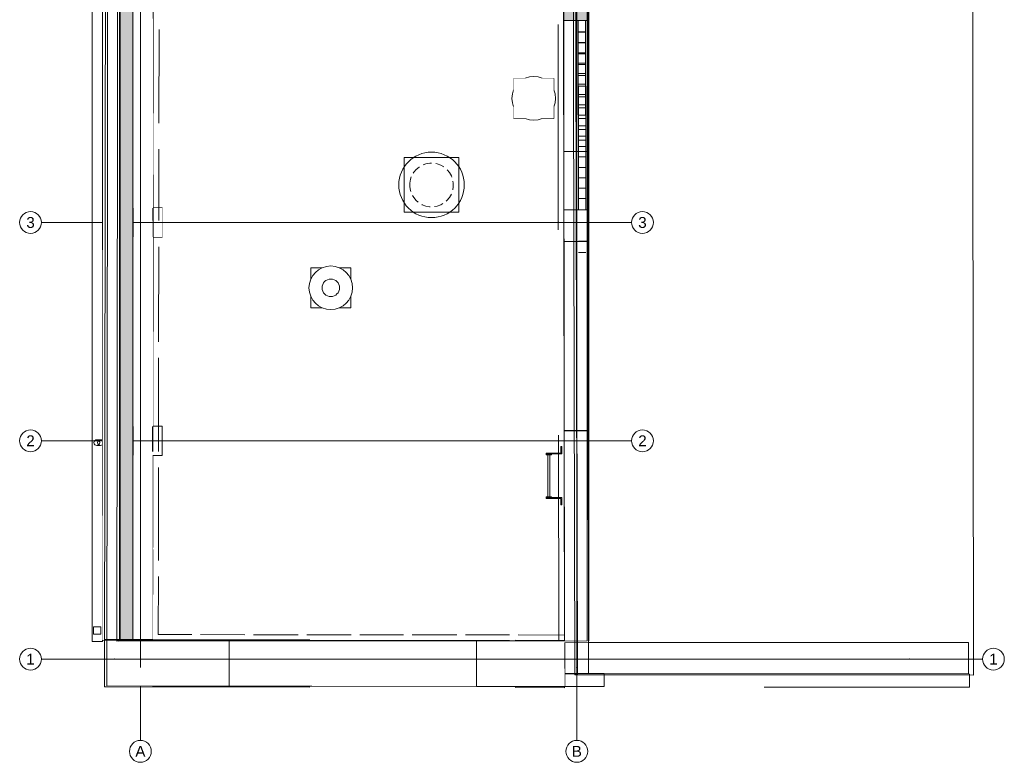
# Model space of a CAD drawing. Header units: millimetres. Extents: x -47038 to 86296, y -75637 to 48966.
# Tile 2 of 174: x -39699 to -26163, y -75637 to -65433. Entities that reach past the tile are written whole.
import ezdxf
from ezdxf.enums import TextEntityAlignment as Align

# ---------------------------------------------------------------- set-up
doc = ezdxf.new("R2010")
doc.units = ezdxf.units.MM
for name, pattern in [('Przerywana', [564.444447, 282.222223, -282.222223]), ('Przerywana gęsta', [18, 12, -6]), ('Wipeout_Contour', [1000, 0, -1000])]:
    doc.linetypes.add(name, pattern=pattern)
for name, color, linetype, lineweight, true_color in [('00 - DRABINA DACHOWA_Nr_pióra__95', 7, 'Continuous', 20, 0x7c7c7c), ('00 - SUFIT Z BLACHY_Nr_pióra__95', 7, 'Continuous', 20, 0x7c7c7c), ('280-A Dachy Powłoki_Nr_pióra__95', 7, 'Continuous', 20, 0x7c7c7c), ('410-K Osie główne_Nr_pióra__95', 7, 'Continuous', 20, 0x7c7c7c), ('420-K Ściany_Nr_pióra__95', 7, 'Continuous', 20, 0x7c7c7c), ('440-K Słupy_Nr_pióra__95', 7, 'Continuous', 20, 0x7c7c7c), ('460 - Stropy_Nr_pióra__95', 7, 'Continuous', 20, 0x7c7c7c), ('520-I Went_Klim_Nr_pióra__95', 7, 'Continuous', 20, 0x7c7c7c), ('530 - Rynny i rury spustowe_Nr_pióra__95', 7, 'Continuous', 20, 0x7c7c7c), ('Nowe_420-K Ściany_Nr_pióra__95', 7, 'Continuous', 20, 0x7c7c7c), ('Nowe_Okna Archicada_Nr_pióra__95', 7, 'Continuous', 25, 0x7c7c7c), ('Okna Archicada_Nr_pióra__95', 7, 'Continuous', 20, 0x7c7c7c), ('Rozbiórka_420-K Ściany_Nr_pióra__95', 7, 'Continuous', 20, 0x7c7c7c), ('Rozbiórka_Okna Archicada_Nr_pióra__95', 7, 'Continuous', 25, 0x7c7c7c)]:
    doc.layers.add(name, color=color, linetype=linetype, lineweight=lineweight, true_color=true_color)
for name, color, linetype, lineweight in [('0_Nr_pióra__1', 7, 'Continuous', 20), ('410-K Osie główne_Nr_pióra__1', 7, 'Continuous', 20), ('XREF', 8, 'Continuous', 9)]:
    doc.layers.add(name, color=color, linetype=linetype, lineweight=lineweight)
for name, color, linetype in [('280-A Dachy Powłoki', 7, 'Continuous'), ('420-K Ściany', 7, 'Continuous'), ('440-K Słupy', 7, 'Continuous'), ('520-I Went_Klim', 7, 'Continuous')]:
    doc.layers.add(name, color=color, linetype=linetype)
doc.styles.add('STYL_AUTOMATYCZNY_1', font='arial.ttf')

# ---------------------------------------------------------------- blocks, each defined once
blk = doc.blocks.new('A$C67F68D5B')
at = {"layer": '420-K Ściany_Nr_pióra__95', "linetype": 'Continuous', "lineweight": 5}
blk.add_hatch(color=8, dxfattribs=at).paths.add_polyline_path([(915.7, -2900.4), (915.8, -2943.7), (948.8, -2943.6), (948.7, -2900.4)])
at = {"layer": 'Nowe_420-K Ściany_Nr_pióra__95', "linetype": 'Continuous', "lineweight": 5}
blk.add_hatch(color=8, dxfattribs=at).paths.add_polyline_path([(915.6, -2820.4), (915.7, -2900.4), (948.7, -2900.4), (948.6, -2820.4)])
at = {"layer": '00 - DRABINA DACHOWA_Nr_pióra__95', "color": 8, "linetype": 'Continuous', "lineweight": 5, "flags": 128}
for points in [[(891.2, -3235.8), (891.2, -3237), (898.8, -3237), (898.8, -3235.8)], [(893.5, -3294.5), (896.5, -3294.5), (896.5, -3237), (893.5, -3237)], [(898.8, -3295.8), (898.8, -3294.5), (891.2, -3294.5), (891.2, -3295.8)]]:
    blk.add_lwpolyline(points, close=True, dxfattribs=at)
at = {"layer": '00 - SUFIT Z BLACHY_Nr_pióra__95', "color": 8, "linetype": 'Przerywana', "lineweight": 5}
for p, q in [((284.2, -3555.6), (284.3, -3490.6)), ((287.2, -3554.6), (287.3, -3491.6)), ((916.4, -3557), (916.5, -3492)), ((916.8, -3555.4), (916.9, -3492.4)), ((1473.2, -3538.2), (916.5, -3537.8)), ((1473.2, -3538.2), (916.5, -3537.8)), ((916.5, -3537.8), (916.5, -3555.8)), ((1473.2, -3538.2), (1473.2, -3556.2)), ((1473.2, -3556.2), (916.5, -3555.8))]:
    blk.add_line(p, q, dxfattribs=at)
at = {"layer": '280-A Dachy Powłoki_Nr_pióra__95', "color": 8, "linetype": 'Continuous', "lineweight": 5, "flags": 128}
for points in [[(1475, -500.1), (1478.8, -3539.8)], [(301.4, -3493.1), (303.5, -3493.1), (303.5, -3493.1)], [(947.7, -3492.6), (947.8, -3492.6), (949.9, -3492.6), (950, -3492.6)], [(947.8, -3492.6), (949.9, -3492.6)], [(934.4, -3539.3), (934.2, -3539.3), (930.8, -3539.3), (930.7, -3539.3)], [(930.8, -3539.3), (934.4, -3539.3)], [(1478.8, -3539.8), (934.4, -3539.3)], [(1475.2, -3539.8), (1475.2, -3539.8)]]:
    blk.add_lwpolyline(points, dxfattribs=at)
blk.add_lwpolyline([(856.6, -2746), (856.6, -2748.6), (857, -2751.2), (857.9, -2753.6), (859.2, -2755.9), (860.9, -2757.9), (862.9, -2759.6), (865.2, -2760.9), (867.6, -2761.8), (870.2, -2762.3), (872.8, -2762.3), (875.4, -2761.8), (877.9, -2760.9), (880.1, -2759.6), (882.1, -2757.9), (883.8, -2755.9), (885.1, -2753.7), (886, -2751.2), (886.5, -2748.6), (886.5, -2746), (886, -2743.4), (885.1, -2740.9), (883.8, -2738.7), (882.2, -2736.7), (880.2, -2735), (877.9, -2733.6), (875.4, -2732.7), (872.9, -2732.3), (870.2, -2732.3), (867.7, -2732.7), (865.2, -2733.6), (862.9, -2734.9), (860.9, -2736.6), (859.3, -2738.6), (858, -2740.9), (857.1, -2743.4)], close=True, dxfattribs=at)
at = {"layer": '410-K Osie główne_Nr_pióra__95', "color": 8, "linetype": 'Continuous', "lineweight": 5}
for p, q in [((1391.2, -3517.7), (1491.2, -3517.7)), ((333.5, -3529.4), (333.5, -3629.4)), ((933.5, -3529.4), (933.5, -3629.4))]:
    blk.add_line(p, q, dxfattribs=at)
for centre in [(182.5, -2917.7), (1023.7, -2917.7), (182.5, -3217.7), (1023.7, -3217.7), (182.5, -3517.7), (1506.2, -3517.7), (333.5, -3644.4), (933.5, -3644.4)]:
    blk.add_circle(centre, 15, dxfattribs=at)
for p in [(1391.2, -3517.7), (1391.2, -3517.7), (333.5, -3529.4), (333.5, -3529.4), (933.5, -3529.4), (933.5, -3529.4)]:
    blk.add_point(p, dxfattribs=at)
at = {"layer": '420-K Ściany_Nr_pióra__95', "color": 8, "linetype": 'Continuous', "lineweight": 5}
for p, q in [((915.7, -2900.4), (935.7, -2900.4)), ((935.7, -2900.4), (945.9, -2900.4)), ((945.9, -2900.4), (948.7, -2900.4)), ((915.8, -2943.7), (935.8, -2943.6)), ((935.8, -2943.6), (946, -2943.6)), ((946, -2943.6), (948.8, -2943.6)), ((916.1, -3203.7), (936.1, -3203.6)), ((936.1, -3203.6), (946.3, -3203.6)), ((946.3, -3203.6), (949.1, -3203.6)), ((949.5, -3494.8), (916.5, -3494.8))]:
    blk.add_line(p, q, dxfattribs=at)
at = {"layer": '420-K Ściany_Nr_pióra__95', "color": 8, "linetype": 'Continuous', "lineweight": 5, "flags": 128}
for points in [[(350.3, -3491.7), (354, -544.9)], [(915.7, -2900.4), (915.8, -2943.7)], [(948.8, -2943.6), (948.7, -2900.4)], [(916.1, -3203.7), (916.5, -3537.5)], [(949.5, -3537.4), (949.1, -3203.6)], [(287.3, -3491.6), (350.3, -3491.7)], [(1471.9, -3494.8), (949.5, -3494.8)], [(1471.9, -3537.8), (1471.9, -3494.8)], [(916.5, -3537.5), (949.5, -3537.4)], [(916.5, -3537.8), (1471.9, -3537.8)], [(971, -3537.5), (916.6, -3537.5)], [(916.6, -3537.5), (916.6, -3555.5)], [(971, -3555.5), (971, -3537.5)], [(284.2, -3554.6), (287.2, -3554.6)], [(916.6, -3555.5), (971, -3555.5)]]:
    blk.add_lwpolyline(points, dxfattribs=at)
at = {"layer": '460 - Stropy_Nr_pióra__95', "color": 8, "linetype": 'Przerywana', "lineweight": 5}
for p, q in [((350.8, -2652.7), (350.6, -2781.2)), ((359.1, -2652.7), (359, -2781.2)), ((350.4, -2951), (350.2, -3081.8)), ((358.7, -2951), (358.6, -3081.8)), ((350, -3254.3), (349.9, -3382.4)), ((358.4, -3254.3), (358.2, -3382.3)), ((349.8, -3404.4), (349.7, -3491.7)), ((358.2, -3404.3), (358.1, -3483.9)), ((416, -3484), (477, -3484.1)), ((489, -3484.1), (550.4, -3484.2)), ((562.4, -3484.2), (623.5, -3484.3)), ((562.4, -3492), (623.5, -3492)), ((635.4, -3484.3), (695.2, -3484.3)), ((635.4, -3492.1), (695.2, -3492.1)), ((707.2, -3484.4), (768.5, -3484.4)), ((780.5, -3484.5), (841.1, -3484.5)), ((853, -3484.5), (916.4, -3484.6)), ((853, -3492.3), (916.4, -3492.4)), ((916.4, -3492.4), (916.4, -3484.6)), ((916.5, -3492.4), (908.7, -3492.4))]:
    blk.add_line(p, q, dxfattribs=at)
at = {"layer": '520-I Went_Klim_Nr_pióra__95', "color": 8, "linetype": 'Continuous', "lineweight": 5, "flags": 128}
blk.add_lwpolyline([(778.8, -2866.1, 1), (688.8, -2866.1, 1)], format="xyb", close=True, dxfattribs=at)
blk.add_lwpolyline([(696.3, -2828.6), (696.3, -2903.6), (771.3, -2903.6), (771.3, -2828.6)], close=True, dxfattribs=at)
at = {"layer": '520-I Went_Klim_Nr_pióra__95', "color": 8, "linetype": 'Continuous', "lineweight": 5}
blk.add_circle((733.8, -2866.1), 27, dxfattribs=at)
at = {"layer": 'Nowe_420-K Ściany_Nr_pióra__95', "color": 8, "linetype": 'Continuous', "lineweight": 5, "flags": 128}
for points in [[(915.6, -2820.4), (915.7, -2900.4)], [(915.6, -2820.4), (948.6, -2820.4)], [(948.7, -2900.4), (948.6, -2820.4)]]:
    blk.add_lwpolyline(points, dxfattribs=at)
at = {"layer": 'Okna Archicada_Nr_pióra__95', "color": 8, "linetype": 'Continuous', "lineweight": 20, "true_color": 0x7c7c7c}
for p, q in [((916.1, -3203.7), (915.8, -2943.7)), ((936.1, -3203.6), (935.8, -2943.6)), ((946.3, -3203.6), (946, -2943.6)), ((949.1, -3203.6), (948.8, -2943.6)), ((935.8, -2973.4), (946, -2973.4)), ((935.9, -2987.7), (946.1, -2987.7)), ((935.9, -3002), (946.1, -3002)), ((935.9, -3016.4), (946.1, -3016.4)), ((935.9, -3030.7), (946.1, -3030.7)), ((935.9, -3045), (946.1, -3045)), ((935.9, -3059.3), (946.1, -3059.3)), ((936, -3073.6), (946.2, -3073.6)), ((936, -3087.9), (946.2, -3087.9)), ((936, -3102.3), (946.2, -3102.2)), ((936, -3116.6), (946.2, -3116.6)), ((936, -3130.9), (946.2, -3130.9)), ((936.1, -3145.2), (946.3, -3145.2)), ((936.1, -3159.5), (946.3, -3159.5)), ((936.1, -3173.8), (946.3, -3173.8)), ((936.1, -3188.2), (946.3, -3188.1))]:
    blk.add_line(p, q, dxfattribs=at)
at = {"layer": '410-K Osie główne_Nr_pióra__1', "color": 8, "lineweight": 5, "style": 'STYL_AUTOMATYCZNY_1'}
for s, p in [('3', (182.5, -2910.2)), ('3', (1023.7, -2910.2)), ('2', (182.5, -3210.2)), ('2', (1023.7, -3210.2)), ('1', (182.5, -3510.2)), ('1', (1506.2, -3510.2)), ('A', (333.5, -3636.9)), ('B', (933.5, -3636.9))]:
    blk.add_text(s, height=15, dxfattribs=at).set_placement(p, align=Align.TOP_CENTER)
at = {"color": 8, "linetype": 'Wipeout_Contour', "lineweight": 5, "ltscale": 22397.637475}
blk.add_wipeout([(578.1, -3006.2), (578.1, -3008.8), (578.5, -3011.4), (579.4, -3013.8), (580.7, -3016.1), (582.4, -3018.1), (584.4, -3019.8), (586.7, -3021.1), (589.1, -3022), (591.7, -3022.5), (594.3, -3022.5), (596.9, -3022), (599.3, -3021.1), (601.6, -3019.8), (603.6, -3018.1), (605.3, -3016.1), (606.6, -3013.9), (607.5, -3011.4), (608, -3008.8), (608, -3006.2), (607.5, -3003.6), (606.6, -3001.1), (605.3, -2998.9), (603.6, -2996.9), (601.6, -2995.2), (599.4, -2993.8), (596.9, -2992.9), (594.3, -2992.5), (591.7, -2992.5), (589.2, -2992.9), (586.7, -2993.8), (584.4, -2995.1), (582.4, -2996.8), (580.7, -2998.8), (579.4, -3001.1), (578.5, -3003.6)], dxfattribs=at).dxf.layer = '280-A Dachy Powłoki'
at = {"layer": '280-A Dachy Powłoki_Nr_pióra__95', "color": 8, "linetype": 'Continuous', "lineweight": 5, "flags": 128}
blk.add_lwpolyline([(578.1, -3006.2), (578.1, -3008.8), (578.5, -3011.4), (579.4, -3013.8), (580.7, -3016.1), (582.4, -3018.1), (584.4, -3019.8), (586.7, -3021.1), (589.1, -3022), (591.7, -3022.5), (594.3, -3022.5), (596.9, -3022), (599.3, -3021.1), (601.6, -3019.8), (603.6, -3018.1), (605.3, -3016.1), (606.6, -3013.9), (607.5, -3011.4), (608, -3008.8), (608, -3006.2), (607.5, -3003.6), (606.6, -3001.1), (605.3, -2998.9), (603.6, -2996.9), (601.6, -2995.2), (599.4, -2993.8), (596.9, -2992.9), (594.3, -2992.5), (591.7, -2992.5), (589.2, -2992.9), (586.7, -2993.8), (584.4, -2995.1), (582.4, -2996.8), (580.7, -2998.8), (579.4, -3001.1), (578.5, -3003.6)], close=True, dxfattribs=at)
at = {"color": 8, "linetype": 'Wipeout_Contour', "lineweight": 5, "ltscale": 35701.810143}
blk.add_wipeout([(856.6, -2746), (856.6, -2748.6), (857, -2751.2), (857.9, -2753.6), (859.2, -2755.9), (860.9, -2757.9), (862.9, -2759.6), (865.2, -2760.9), (867.6, -2761.8), (870.2, -2762.3), (872.8, -2762.3), (875.4, -2761.8), (877.9, -2760.9), (880.1, -2759.6), (882.1, -2757.9), (883.8, -2755.9), (885.1, -2753.7), (886, -2751.2), (886.5, -2748.6), (886.5, -2746), (886, -2743.4), (885.1, -2740.9), (883.8, -2738.7), (882.2, -2736.7), (880.2, -2735), (877.9, -2733.6), (875.4, -2732.7), (872.9, -2732.3), (870.2, -2732.3), (867.7, -2732.7), (865.2, -2733.6), (862.9, -2734.9), (860.9, -2736.6), (859.3, -2738.6), (858, -2740.9), (857.1, -2743.4)], dxfattribs=at).dxf.layer = '280-A Dachy Powłoki'
at = {"color": 8, "linetype": 'Wipeout_Contour', "lineweight": 5, "ltscale": 29377.782835}
blk.add_wipeout([(703.9, -2863.5), (703.9, -2868.7), (704.8, -2873.9), (706.6, -2878.8), (709.2, -2883.4), (712.6, -2887.4), (716.6, -2890.8), (721.1, -2893.4), (726, -2895.2), (731.1, -2896.1), (736.4, -2896.1), (741.5, -2895.2), (746.4, -2893.5), (751, -2890.8), (755, -2887.5), (758.3, -2883.4), (761, -2878.9), (762.8, -2874), (763.7, -2868.8), (763.7, -2863.6), (762.8, -2858.4), (761, -2853.4), (758.4, -2848.9), (755, -2844.9), (751, -2841.5), (746.5, -2838.9), (741.6, -2837.1), (736.4, -2836.1), (731.2, -2836.1), (726.1, -2837), (721.2, -2838.8), (716.6, -2841.5), (712.6, -2844.8), (709.2, -2848.8), (706.6, -2853.4), (704.8, -2858.3)], dxfattribs=at).dxf.layer = '280-A Dachy Powłoki'
at = {"color": 8, "linetype": 'Wipeout_Contour', "lineweight": 5, "ltscale": 256.383839}
blk.add_wipeout([(322.9, -3491.6), (299.3, -3491.7), (299.6, -3491.7), (323.3, -3491.6)], dxfattribs=at).dxf.layer = '280-A Dachy Powłoki'
at = {"color": 8, "linetype": 'Wipeout_Contour', "lineweight": 5, "ltscale": 6152.658399}
blk.add_wipeout([(288.1, -481.9), (284.2, -3554.6), (287.2, -3554.6), (291.1, -481.9)], dxfattribs=at).dxf.layer = '420-K Ściany'
at = {"color": 8, "linetype": 'Wipeout_Contour', "lineweight": 5, "ltscale": 2542.459692}
blk.add_wipeout([(323.6, -2897.7), (323.6, -2937.7), (351, -2937.7), (351, -2897.7)], dxfattribs=at).dxf.layer = '440-K Słupy'
at = {"color": 8, "linetype": 'Wipeout_Contour', "lineweight": 5, "ltscale": 1361.153818}
blk.add_wipeout([(350.7, -3197.7), (350.6, -3237.7), (363.6, -3237.7), (363.6, -3197.7)], dxfattribs=at).dxf.layer = '440-K Słupy'
at = {"layer": '280-A Dachy Powłoki_Nr_pióra__95', "color": 8, "linetype": 'Przerywana gęsta', "lineweight": 5, "flags": 128}
blk.add_lwpolyline([(703.9, -2863.5), (703.9, -2868.7), (704.8, -2873.9), (706.6, -2878.8), (709.2, -2883.4), (712.6, -2887.4), (716.6, -2890.8), (721.1, -2893.4), (726, -2895.2), (731.1, -2896.1), (736.4, -2896.1), (741.5, -2895.2), (746.4, -2893.5), (751, -2890.8), (755, -2887.5), (758.3, -2883.4), (761, -2878.9), (762.8, -2874), (763.7, -2868.8), (763.7, -2863.6), (762.8, -2858.4), (761, -2853.4), (758.4, -2848.9), (755, -2844.9), (751, -2841.5), (746.5, -2838.9), (741.6, -2837.1), (736.4, -2836.1), (731.2, -2836.1), (726.1, -2837), (721.2, -2838.8), (716.6, -2841.5), (712.6, -2844.8), (709.2, -2848.8), (706.6, -2853.4), (704.8, -2858.3)], close=True, dxfattribs=at)
at = {"layer": '410-K Osie główne_Nr_pióra__95', "color": 8, "linetype": 'Continuous', "lineweight": 5}
for p, q in [((297.5, -2917.7), (197.5, -2917.7)), ((297.5, -3217.7), (197.5, -3217.7))]:
    blk.add_line(p, q, dxfattribs=at)
for p in [(297.5, -2917.7), (297.5, -2917.7), (297.5, -3217.7), (297.5, -3217.7)]:
    blk.add_point(p, dxfattribs=at)
at = {"layer": '440-K Słupy_Nr_pióra__95', "color": 8, "linetype": 'Continuous', "lineweight": 5, "flags": 128}
for points in [[(351, -2937.7), (363.6, -2937.7), (363.6, -2897.7), (351, -2897.7)], [(350.6, -3237.7), (363.6, -3237.7), (363.6, -3197.7), (350.7, -3197.7)]]:
    blk.add_lwpolyline(points, dxfattribs=at)
at = {"layer": '460 - Stropy_Nr_pióra__95', "color": 8, "linetype": 'Przerywana', "lineweight": 5}
blk.add_line((358.5, -3103.8), (358.4, -3232.3), dxfattribs=at)
at = {"layer": '520-I Went_Klim_Nr_pióra__95', "color": 8, "linetype": 'Continuous', "lineweight": 5, "flags": 128}
blk.add_lwpolyline([(846.8, -2719.7), (846.8, -2774.7), (901.8, -2774.7), (901.8, -2719.7)], close=True, dxfattribs=at)
at = {"layer": '530 - Rynny i rury spustowe_Nr_pióra__95', "color": 8, "linetype": 'Continuous', "lineweight": 5}
for p, q in [((273.6, -3216.2), (278.6, -3216.2)), ((273.6, -3216.2), (278.6, -3216.2)), ((278.6, -3224.2), (273.6, -3224.2)), ((278.6, -3224.2), (273.6, -3224.2))]:
    blk.add_line(p, q, dxfattribs=at)
at = {"layer": '530 - Rynny i rury spustowe_Nr_pióra__95', "color": 8, "linetype": 'Continuous', "lineweight": 5, "flags": 128}
for points in [[(273.6, -3224.2, -1), (273.6, -3216.2, -1)], [(273.6, -3224.2, -1), (273.6, -3216.2, -1)], [(273.6, -3224.2, -1), (273.6, -3216.2, -1)], [(278.6, -3224.2, -1), (278.6, -3216.2, -1)], [(278.6, -3216.2, -1), (278.6, -3224.2, -1)], [(278.6, -3224.2, -1), (278.6, -3216.2, -1)], [(278.6, -3216.2, 1), (278.6, -3224.2, 1)]]:
    blk.add_lwpolyline(points, format="xyb", close=True, dxfattribs=at)
blk.add_lwpolyline([(279.2, -3473.4), (269.2, -3473.4), (269.2, -3483.4), (279.2, -3483.4)], close=True, dxfattribs=at)
at = {"color": 8, "linetype": 'Wipeout_Contour', "lineweight": 5, "ltscale": 250.303502}
blk.add_wipeout([(299.3, -3491.7), (322.9, -3491.6), (305.9, -3491.6), (282.3, -3491.6)], dxfattribs=at).dxf.layer = '280-A Dachy Powłoki'
at = {"color": 8, "linetype": 'Wipeout_Contour', "lineweight": 5, "ltscale": 2495.029259}
blk.add_wipeout([(567.8, -2980), (567.8, -3035), (622.8, -3035), (622.8, -2980)], dxfattribs=at).dxf.layer = '520-I Went_Klim'
at = {"layer": '280-A Dachy Powłoki_Nr_pióra__95', "color": 8, "linetype": 'Continuous', "lineweight": 5, "flags": 128}
for points in [[(304.9, -3491.6), (281.2, -3491.6)], [(282.3, -3491.6), (299.3, -3491.7), (299.6, -3491.7)], [(299.3, -3491.7), (322.9, -3491.6)], [(304.9, -3491.6), (305.9, -3491.6), (322.9, -3491.6), (323.3, -3491.6)]]:
    blk.add_lwpolyline(points, dxfattribs=at)
at = {"layer": '520-I Went_Klim_Nr_pióra__95', "color": 8, "linetype": 'Continuous', "lineweight": 5, "flags": 128}
blk.add_lwpolyline([(567.8, -2980), (567.8, -3035), (622.8, -3035), (622.8, -2980)], close=True, dxfattribs=at)
at = {"color": 8, "linetype": 'Wipeout_Contour', "lineweight": 5, "ltscale": 2549.028188}
blk.add_wipeout([(351, -2897.7), (351, -2937.7), (363.6, -2937.7), (363.6, -2897.7)], dxfattribs=at).dxf.layer = '440-K Słupy'
at = {"color": 8, "linetype": 'Wipeout_Contour', "lineweight": 5, "ltscale": 1348.776963}
blk.add_wipeout([(323.6, -3197.7), (323.6, -3237.7), (350.6, -3237.7), (350.7, -3197.7)], dxfattribs=at).dxf.layer = '440-K Słupy'
at = {"color": 8, "linetype": 'Wipeout_Contour', "lineweight": 5, "ltscale": 27819.376158}
blk.add_wipeout([(904.3, -2747.2), (904.3, -2747.2), (903.2, -2739.4), (900.2, -2732.2), (895.5, -2726), (889.3, -2721.2), (882, -2718.2), (874.3, -2717.2), (866.5, -2718.2), (859.3, -2721.2), (853, -2726), (848.3, -2732.2), (845.3, -2739.4), (844.3, -2747.2), (844.3, -2747.2), (844.3, -2747.2), (845.3, -2755), (848.3, -2762.2), (853, -2768.4), (859.3, -2773.2), (866.5, -2776.2), (874.3, -2777.2), (882, -2776.2), (889.3, -2773.2), (895.5, -2768.4), (900.2, -2762.2), (903.2, -2755)], dxfattribs=at).dxf.layer = '520-I Went_Klim'
at = {"layer": '420-K Ściany_Nr_pióra__95', "color": 8, "linetype": 'Continuous', "lineweight": 5, "flags": 128}
for points in [[(351, -2897.7), (351.4, -2637.7)], [(350.7, -3197.7), (351, -2937.7)]]:
    blk.add_lwpolyline(points, dxfattribs=at)
at = {"layer": '460 - Stropy_Nr_pióra__95', "color": 8, "linetype": 'Przerywana', "lineweight": 5}
for p, q in [((354, -544.9), (350.3, -3491.7)), ((350.6, -2817.2), (350.5, -2915)), ((358.9, -2817.2), (358.8, -2915)), ((350.2, -3103.8), (350.1, -3232.3))]:
    blk.add_line(p, q, dxfattribs=at)
at = {"layer": '520-I Went_Klim_Nr_pióra__95', "color": 8, "linetype": 'Continuous', "lineweight": 5, "flags": 128}
blk.add_lwpolyline([(904.3, -2747.2, 1), (844.3, -2747.2, 1)], format="xyb", close=True, dxfattribs=at)
at = {"layer": '520-I Went_Klim_Nr_pióra__95', "color": 8, "linetype": 'Continuous', "lineweight": 5}
blk.add_circle((874.3, -2747.2), 12, dxfattribs=at)
at = {"color": 8, "linetype": 'Wipeout_Contour', "lineweight": 5, "ltscale": 17459.327965}
blk.add_wipeout([(625.3, -3007.5), (625.3, -3007.5), (624.3, -2999.7), (621.3, -2992.5), (616.5, -2986.3), (610.3, -2981.5), (603, -2978.5), (595.3, -2977.5), (587.5, -2978.5), (580.3, -2981.5), (574.1, -2986.3), (569.3, -2992.5), (566.3, -2999.7), (565.3, -3007.5), (565.3, -3007.5), (565.3, -3007.5), (566.3, -3015.3), (569.3, -3022.5), (574.1, -3028.7), (580.3, -3033.5), (587.5, -3036.5), (595.3, -3037.5), (603, -3036.5), (610.3, -3033.5), (616.5, -3028.7), (621.3, -3022.5), (624.3, -3015.3)], dxfattribs=at).dxf.layer = '520-I Went_Klim'
at = {"layer": '520-I Went_Klim_Nr_pióra__95', "color": 8, "linetype": 'Continuous', "lineweight": 5, "flags": 128}
blk.add_lwpolyline([(625.3, -3007.5, 1), (565.3, -3007.5, 1)], format="xyb", close=True, dxfattribs=at)
at = {"layer": '520-I Went_Klim_Nr_pióra__95', "color": 8, "linetype": 'Continuous', "lineweight": 5}
blk.add_circle((595.3, -3007.5), 12, dxfattribs=at)
at = {"color": 8, "linetype": 'Wipeout_Contour', "lineweight": 5, "ltscale": 148.205934}
blk.add_wipeout([(350.3, -3491.7), (287.2, -3554.6), (350.2, -3554.7)], dxfattribs=at).dxf.layer = '420-K Ściany'
at = {"color": 8, "linetype": 'Wipeout_Contour', "lineweight": 5, "ltscale": 3974.739863}
blk.add_wipeout([(846.8, -2719.7), (846.8, -2774.7), (901.8, -2774.7), (901.8, -2719.7)], dxfattribs=at).dxf.layer = '520-I Went_Klim'
at = {"color": 8, "linetype": 'Wipeout_Contour', "lineweight": 5, "ltscale": 1395.42894}
blk.add_wipeout([(350.2, -3554.7), (916.6, -3555.4), (916.5, -3492.4), (350.3, -3491.7)], dxfattribs=at).dxf.layer = '420-K Ściany'
at = {"layer": '420-K Ściany_Nr_pióra__95', "color": 8, "linetype": 'Continuous', "lineweight": 5}
blk.add_line((949.5, -3494.8), (916.5, -3494.8), dxfattribs=at)
at = {"layer": '420-K Ściany_Nr_pióra__95', "color": 8, "linetype": 'Continuous', "lineweight": 5, "flags": 128}
for points in [[(455.7, -3491.8), (455.6, -3554.8)], [(795.7, -3492.3), (455.7, -3491.8)], [(795.6, -3555.3), (795.7, -3492.3)], [(455.6, -3554.8), (795.6, -3555.3)], [(795.6, -3555.3), (916.6, -3555.4)]]:
    blk.add_lwpolyline(points, dxfattribs=at)
at = {"layer": '460 - Stropy_Nr_pióra__95', "color": 8, "linetype": 'Przerywana', "lineweight": 5}
for p, q in [((416, -3491.8), (477, -3491.9)), ((489, -3491.9), (550.4, -3492)), ((707.2, -3492.2), (768.5, -3492.2)), ((780.5, -3492.2), (841.1, -3492.3))]:
    blk.add_line(p, q, dxfattribs=at)
at = {"color": 8, "linetype": 'Wipeout_Contour', "lineweight": 5, "ltscale": 149.564123}
blk.add_wipeout([(287.2, -3554.6), (350.3, -3491.7), (287.3, -3491.6)], dxfattribs=at).dxf.layer = '420-K Ściany'
at = {"color": 8, "linetype": 'Wipeout_Contour', "lineweight": 5, "ltscale": 1876.392998}
blk.add_wipeout([(916.5, -3537.7), (916.5, -3537.8), (916.6, -3537.7)], dxfattribs=at).dxf.layer = '420-K Ściany'
at = {"layer": '00 - SUFIT Z BLACHY_Nr_pióra__95', "color": 8, "linetype": 'Przerywana', "lineweight": 5}
for p, q in [((284.2, -3555.6), (916.4, -3557)), ((284.2, -3555.6), (916.4, -3557)), ((287.2, -3554.6), (916.8, -3555.4)), ((287.2, -3554.6), (916.8, -3555.4))]:
    blk.add_line(p, q, dxfattribs=at)
at = {"layer": '410-K Osie główne_Nr_pióra__95', "color": 8, "linetype": 'Continuous', "lineweight": 5}
for q in [(197.5, -3517.7), (1391.2, -3517.7)]:
    blk.add_line((297.5, -3517.7), q, dxfattribs=at)
blk.add_point((297.5, -3517.7), dxfattribs=at)
blk.add_point((297.5, -3517.7), dxfattribs=at)
at = {"layer": '420-K Ściany_Nr_pióra__95', "color": 8, "linetype": 'Continuous', "lineweight": 5, "flags": 128}
for points in [[(350.3, -3491.7), (350.6, -3237.7)], [(287.2, -3554.6), (350.2, -3554.7)], [(350.2, -3554.7), (455.6, -3554.8)]]:
    blk.add_lwpolyline(points, dxfattribs=at)
at = {"color": 8, "linetype": 'Wipeout_Contour', "lineweight": 5, "ltscale": 17510.797958}
blk.add_wipeout([(945.8, -544.9), (912.8, -544.9), (916.5, -3494.8), (949.5, -3494.8), (946.5, -1137.7), (933.4, -1137.7), (933.4, -1097.7), (946.5, -1097.7)], dxfattribs=at).dxf.layer = '420-K Ściany'
at = {"layer": '420-K Ściany_Nr_pióra__95', "linetype": 'Continuous', "lineweight": 5}
blk.add_hatch(color=8, dxfattribs=at).paths.add_polyline_path([(915.4, -2603.2), (915.4, -2640.4), (948.4, -2640.4), (948.4, -2603.1)])
at = {"layer": '00 - DRABINA DACHOWA_Nr_pióra__95', "color": 8, "linetype": 'Continuous', "lineweight": 5, "flags": 128}
for points in [[(913, -3225.6), (911.7, -3225.6), (911.7, -3234.5), (891.2, -3234.5), (891.2, -3235.8), (913, -3235.8)], [(913, -3295.8), (891.2, -3295.8), (891.2, -3297), (911.7, -3297), (911.7, -3305.9), (913, -3305.9)]]:
    blk.add_lwpolyline(points, close=True, dxfattribs=at)
at = {"layer": '280-A Dachy Powłoki_Nr_pióra__95', "color": 8, "linetype": 'Continuous', "lineweight": 5, "flags": 128}
for points in [[(924, -500.7), (930.8, -3539.3)], [(930.7, -3539.3), (924, -500.7)], [(927.4, -500.7), (934.2, -3539.3)], [(934.4, -3539.3), (927.6, -500.7)], [(947.7, -543.9), (947.7, -3492.6)], [(947.8, -3492.6), (947.8, -543.9)], [(949.9, -3492.6), (949.9, -543.9)], [(950, -543.9), (950, -3492.6)]]:
    blk.add_lwpolyline(points, dxfattribs=at)
at = {"layer": '410-K Osie główne_Nr_pióra__95', "color": 8, "linetype": 'Continuous', "lineweight": 5}
for p, q in [((933.5, -548.6), (933.5, -3529.4)), ((297.5, -2917.7), (908.7, -2917.7)), ((908.7, -2917.7), (1008.7, -2917.7)), ((297.5, -3217.7), (908.7, -3217.7)), ((908.7, -3217.7), (1008.7, -3217.7))]:
    blk.add_line(p, q, dxfattribs=at)
for p in [(908.7, -2917.7), (908.7, -2917.7), (908.7, -3217.7), (908.7, -3217.7)]:
    blk.add_point(p, dxfattribs=at)
at = {"layer": '420-K Ściany_Nr_pióra__95', "color": 8, "linetype": 'Continuous', "lineweight": 5, "flags": 128}
for points in [[(912.8, -544.9), (916.5, -3492.4)], [(912.8, -544.9), (916.5, -3492.4)], [(949.5, -3492.4), (945.8, -544.9)], [(949.5, -3494.8), (946.5, -1137.7)], [(915.4, -2603.2), (915.4, -2640.4)], [(948.4, -2640.4), (948.4, -2603.1)], [(916.5, -3492.4), (795.7, -3492.3)]]:
    blk.add_lwpolyline(points, dxfattribs=at)
at = {"layer": '460 - Stropy_Nr_pióra__95', "color": 8, "linetype": 'Przerywana', "lineweight": 5}
for p, q in [((908.7, -3492.4), (905, -552.7)), ((916.5, -3492.4), (912.8, -544.9)), ((916.5, -3492.4), (912.8, -544.9))]:
    blk.add_line(p, q, dxfattribs=at)
at = {"layer": 'Nowe_420-K Ściany_Nr_pióra__95', "color": 8, "linetype": 'Continuous', "lineweight": 5, "flags": 128}
blk.add_lwpolyline([(948.4, -2640.4), (915.4, -2640.4)], dxfattribs=at)
at = {"layer": 'Nowe_Okna Archicada_Nr_pióra__95', "color": 8, "linetype": 'Continuous', "lineweight": 5}
for p, q in [((915.6, -2820.4), (915.4, -2640.4)), ((915.4, -2640.4), (935.4, -2640.4)), ((935.6, -2820.4), (935.4, -2640.4)), ((935.4, -2640.4), (945.6, -2640.4)), ((935.4, -2640.4), (945.6, -2640.4)), ((945.8, -2820.4), (945.6, -2640.4)), ((945.6, -2640.4), (948.4, -2640.4)), ((948.6, -2820.4), (948.4, -2640.4)), ((935.4, -2656.2), (945.6, -2656.2)), ((935.5, -2671), (945.7, -2671)), ((935.5, -2685.9), (945.7, -2685.9)), ((935.5, -2700.7), (945.7, -2700.7)), ((935.5, -2715.6), (945.7, -2715.6)), ((935.5, -2730.4), (945.7, -2730.4)), ((935.6, -2745.3), (945.8, -2745.3)), ((935.6, -2760.1), (945.8, -2760.1)), ((935.6, -2775), (945.8, -2774.9)), ((935.6, -2789.8), (945.8, -2789.8)), ((935.6, -2804.7), (945.8, -2804.6)), ((915.6, -2820.4), (935.6, -2820.4)), ((935.6, -2820.4), (945.8, -2820.4)), ((935.6, -2820.4), (945.8, -2820.4)), ((945.8, -2820.4), (948.6, -2820.4))]:
    blk.add_line(p, q, dxfattribs=at)
at = {"layer": 'Okna Archicada_Nr_pióra__95', "color": 8, "linetype": 'Continuous', "lineweight": 25, "true_color": 0x7c7c7c}
for p, q in [((915.8, -2943.7), (935.8, -2943.6)), ((935.8, -2943.6), (946, -2943.6)), ((935.8, -2943.6), (946, -2943.6)), ((946, -2943.6), (948.8, -2943.6)), ((916.1, -3203.7), (936.1, -3203.6)), ((936.1, -3203.6), (946.3, -3203.6)), ((936.1, -3203.6), (946.3, -3203.6)), ((946.3, -3203.6), (949.1, -3203.6))]:
    blk.add_line(p, q, dxfattribs=at)
at = {"layer": 'Okna Archicada_Nr_pióra__95', "color": 8, "linetype": 'Continuous', "lineweight": 20, "true_color": 0x7c7c7c}
blk.add_line((935.8, -2959.1), (946, -2959.1), dxfattribs=at)
at = {"layer": 'Rozbiórka_420-K Ściany_Nr_pióra__95', "color": 8, "linetype": 'Continuous', "lineweight": 5, "flags": 128}
blk.add_lwpolyline([(948.4, -2640.4), (915.4, -2640.4)], dxfattribs=at)
at = {"layer": 'Rozbiórka_Okna Archicada_Nr_pióra__95', "color": 8, "linetype": 'Continuous', "lineweight": 5}
for p, q in [((915.4, -2640.4), (935.4, -2640.4)), ((915.7, -2900.4), (915.4, -2640.4)), ((935.4, -2640.4), (945.6, -2640.4)), ((935.4, -2640.4), (945.6, -2640.4)), ((935.7, -2900.4), (935.4, -2640.4)), ((945.6, -2640.4), (948.4, -2640.4)), ((945.9, -2900.4), (945.6, -2640.4)), ((948.7, -2900.4), (948.4, -2640.4)), ((935.4, -2655.9), (945.6, -2655.9)), ((935.5, -2670.2), (945.7, -2670.2)), ((935.5, -2684.5), (945.7, -2684.5)), ((935.5, -2698.8), (945.7, -2698.8)), ((935.5, -2713.2), (945.7, -2713.1)), ((935.5, -2727.5), (945.7, -2727.5)), ((935.5, -2741.8), (945.7, -2741.8)), ((935.6, -2756.1), (945.8, -2756.1)), ((935.6, -2770.4), (945.8, -2770.4)), ((935.6, -2784.7), (945.8, -2784.7)), ((935.6, -2799.1), (945.8, -2799)), ((935.6, -2813.4), (945.8, -2813.4)), ((935.7, -2827.7), (945.9, -2827.7)), ((935.7, -2842), (945.9, -2842)), ((935.7, -2856.3), (945.9, -2856.3)), ((935.7, -2870.6), (945.9, -2870.6)), ((935.7, -2884.9), (945.9, -2884.9)), ((915.7, -2900.4), (935.7, -2900.4)), ((935.7, -2900.4), (945.9, -2900.4)), ((935.7, -2900.4), (945.9, -2900.4)), ((945.9, -2900.4), (948.7, -2900.4))]:
    blk.add_line(p, q, dxfattribs=at)
at = {"color": 8, "linetype": 'Wipeout_Contour', "lineweight": 5, "ltscale": 61415.814052}
blk.add_wipeout([(287.3, -3491.6), (350.3, -3491.7), (350.6, -3237.7), (323.6, -3237.7), (323.6, -3197.7), (350.7, -3197.7), (351, -2937.7), (323.6, -2937.7), (323.6, -2897.7), (351, -2897.7), (351.4, -2637.7), (323.6, -2637.7), (323.6, -2597.7), (351.4, -2597.7), (351.7, -2340.7), (323.6, -2340.7), (323.6, -2300.7), (351.8, -2300.7), (352.1, -2037.7), (323.6, -2037.7), (323.6, -1997.7), (352.2, -1997.7), (352.5, -1737.7), (323.6, -1737.7), (323.6, -1697.7), (352.5, -1697.7), (352.9, -1437.7), (323.6, -1437.7), (323.6, -1397.7), (352.9, -1397.7), (353.2, -1137.7), (323.6, -1137.7), (323.6, -1097.7), (353.3, -1097.7), (353.6, -834.7), (322.6, -834.7), (322.6, -794.7), (353.7, -794.7), (354, -544.9), (291, -544.9)], dxfattribs=at).dxf.layer = '420-K Ściany'
at = {"layer": '280-A Dachy Powłoki', "linetype": 'Continuous', "lineweight": 5}
h = blk.add_hatch(dxfattribs=at)
h.set_pattern_fill('Piasek_0001', color=8, style=0, pattern_type=2)
h.set_pattern_definition([(305.1924, (-332.841, -3294.893), (7.888984, 11.12703), [0, -9.093267, 0, -13.6399]), (27.16434, (-332.885, -3329.893), (-3.79046, 14.80493), [0, -5.754373, 0, -9.93937])])
h.paths.add_polyline_path([(284.9, -544.7), (281.2, -3491.6), (304.9, -3491.6), (304.9, -544.7)])
at = {"layer": '280-A Dachy Powłoki_Nr_pióra__95', "color": 8, "linetype": 'Continuous', "lineweight": 5, "flags": 128}
for points in [[(281.2, -3491.6), (284.9, -544.7)], [(323.3, -544.7), (323.3, -3491.6)]]:
    blk.add_lwpolyline(points, dxfattribs=at)
at = {"layer": '410-K Osie główne_Nr_pióra__95', "color": 8, "linetype": 'Continuous', "lineweight": 5}
blk.add_line((333.5, -548.6), (333.5, -3529.4), dxfattribs=at)
at = {"layer": '420-K Ściany_Nr_pióra__95', "color": 8, "linetype": 'Continuous', "lineweight": 5, "flags": 128}
for points in [[(291, -544.8), (287.3, -3491.6)], [(455.7, -3491.8), (350.3, -3491.7)]]:
    blk.add_lwpolyline(points, dxfattribs=at)
at = {"layer": '460 - Stropy_Nr_pióra__95', "color": 8, "linetype": 'Przerywana', "lineweight": 5}
for p, q in [((349.7, -3491.7), (404, -3491.8)), ((350.3, -3491.7), (916.4, -3492.4)), ((358.1, -3483.9), (404, -3484))]:
    blk.add_line(p, q, dxfattribs=at)
at = {"layer": '530 - Rynny i rury spustowe_Nr_pióra__95', "color": 8, "linetype": 'Continuous', "lineweight": 5, "flags": 128}
blk.add_lwpolyline([(267.2, -544.9), (267.2, -3493.4), (281.2, -3493.4), (281.2, -544.9)], close=True, dxfattribs=at)
at = {"color": 8, "linetype": 'Wipeout_Contour', "lineweight": 5, "ltscale": 6142.817746}
blk.add_wipeout([(322.9, -3491.6), (322.9, -544.7), (305.9, -544.7), (305.9, -3491.6)], dxfattribs=at).dxf.layer = '280-A Dachy Powłoki'
at = {"color": 8, "linetype": 'Wipeout_Contour', "lineweight": 5, "ltscale": 6136.611313}
blk.add_wipeout([(305.9, -3491.6), (305.9, -544.7), (304.9, -544.7), (304.9, -3491.6)], dxfattribs=at).dxf.layer = '280-A Dachy Powłoki'
at = {"color": 8, "linetype": 'Wipeout_Contour', "lineweight": 5, "ltscale": 6149.037587}
blk.add_wipeout([(322.9, -544.7), (322.9, -3491.6), (323.3, -3491.6), (323.3, -544.7)], dxfattribs=at).dxf.layer = '280-A Dachy Powłoki'
at = {"layer": '280-A Dachy Powłoki_Nr_pióra__95', "color": 8, "linetype": 'Continuous', "lineweight": 5, "flags": 128}
blk.add_lwpolyline([(322.9, -3491.6), (322.9, -544.7)], dxfattribs=at)
at = {"color": 8, "linetype": 'Wipeout_Contour', "lineweight": 5, "ltscale": 6135.888905}
blk.add_wipeout([(284.9, -544.7), (281.2, -3491.6), (304.9, -3491.6), (304.9, -544.7)], dxfattribs=at).dxf.layer = '280-A Dachy Powłoki'
at = {"layer": '0_Nr_pióra__1', "linetype": 'Continuous', "lineweight": 5}
h = blk.add_hatch(dxfattribs=at)
h.set_pattern_fill('Piasek_0001', color=8, style=0, pattern_type=2)
h.set_pattern_definition([(45, (291.414, -3516.555), (-11.13693, 11.13693), [0, -10.5, 0, -15.75]), (110, (326.414, -3516.555), (14.80016, 5.38682), [0, -7.7, 0, -13.3])])
h.paths.add_polyline_path([(305.3, -544.7), (324.3, -544.7), (324.3, -3490.2), (305.3, -3490.2)])
at = {"layer": '00 - SUFIT Z BLACHY_Nr_pióra__95', "color": 8, "linetype": 'Przerywana', "lineweight": 5}
for p, q in [((284.3, -3490.6), (916.5, -3492)), ((287.3, -3491.6), (916.9, -3492.4))]:
    blk.add_line(p, q, dxfattribs=at)
at = {"layer": '280-A Dachy Powłoki_Nr_pióra__95', "color": 8, "linetype": 'Continuous', "lineweight": 5, "flags": 128}
for points in [[(301.2, -3493.1), (304.9, -543.9)], [(304.9, -544.7), (304.9, -3491.6)], [(305.9, -3491.6), (305.9, -544.7)], [(947.7, -3492.6), (301.2, -3493.1)], [(303.5, -3493.1), (947.7, -3492.6)]]:
    blk.add_lwpolyline(points, dxfattribs=at)
at = {"layer": '420-K Ściany_Nr_pióra__95', "color": 8, "linetype": 'Continuous', "lineweight": 5, "flags": 128}
for points in [[(288.1, -481.9), (284.2, -3554.6)], [(287.2, -3554.6), (291.1, -481.9)], [(291.1, -481.9), (287.2, -3554.6)]]:
    blk.add_lwpolyline(points, dxfattribs=at)

msp = doc.modelspace()

# ---------------------------------------------------------------- block references
at = {"layer": 'XREF', "xscale": 10, "yscale": 10, "zscale": 10}
msp.add_blockref('A$C67F68D5B', (-41375, -39042), dxfattribs=at)

doc.saveas('drawing.dxf')
